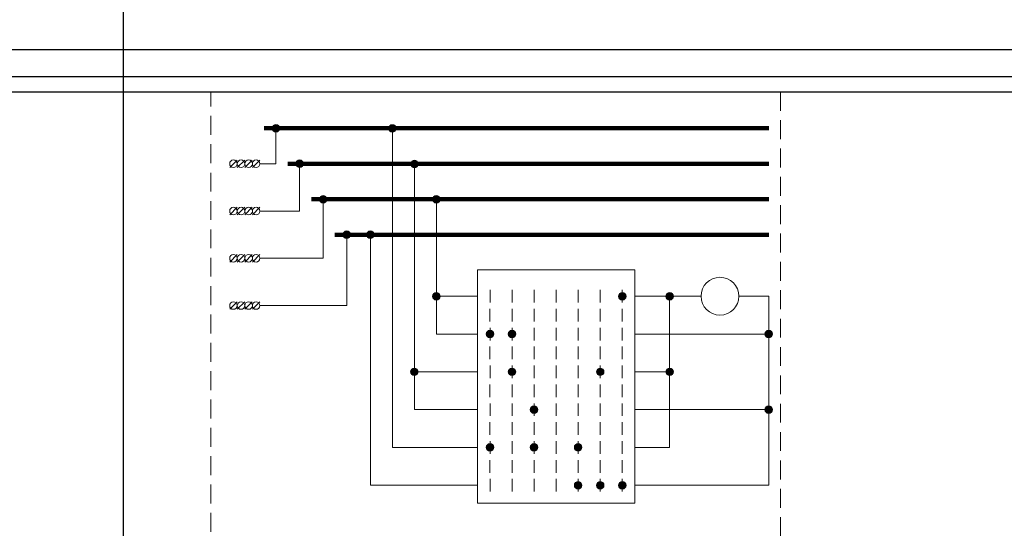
# Model space of a CAD drawing. Header units: millimetres. Extents: x 0 to 1680, y 0 to 297.
# Tile 2 of 11: x 0 to 209, y 189 to 297. Entities that reach past the tile are written whole.
import ezdxf

# ---------------------------------------------------------------- set-up
doc = ezdxf.new("R2010")
doc.units = ezdxf.units.MM
for name, pattern in [('K5LT32769', [0]), ('K5LT_DASHED', [6, 4, -2]), ('K5LT_REINFORCED', [0]), ('K5LT_THIN', [0]), ('K5LT_THIN_INCLUDED_TO_HATCHING', [0])]:
    doc.linetypes.add(name, pattern=pattern)
doc.layers.add('Блок', color=7, linetype='Continuous')

# ---------------------------------------------------------------- blocks, each defined once
blk = doc.blocks.new('U17')
at = {"linetype": 'K5LT_DASHED', "lineweight": 18}
for p, q in [((40.48, 281.74), (161.16, 281.74)), ((40.48, 140.63), (40.48, 281.74)), ((161.16, 281.74), (161.16, 140.63)), ((161.16, 140.63), (40.48, 140.63))]:
    blk.add_line(p, q, dxfattribs=at)
blk = doc.blocks.new('U38')
blk.add_hatch(color=256).paths.add_polyline_path([(55.07, 274.03), (54.84, 274.59), (54.27, 274.83), (53.71, 274.59), (53.47, 274.03), (53.71, 273.46), (54.27, 273.23), (54.84, 273.46)])
at = {"linetype": 'K5LT_THIN', "lineweight": 18}
for start, end in [(0, 180), (180, 0)]:
    blk.add_arc((54.27, 274.03), 0.8, start, end, dxfattribs=at)
blk = doc.blocks.new('U39')
blk.add_hatch(color=256).paths.add_polyline_path([(60.07, 266.52), (59.84, 267.08), (59.27, 267.32), (58.71, 267.08), (58.47, 266.52), (58.71, 265.95), (59.27, 265.72), (59.84, 265.95)])
at = {"linetype": 'K5LT_THIN', "lineweight": 18}
for start, end in [(0, 180), (180, 0)]:
    blk.add_arc((59.27, 266.52), 0.8, start, end, dxfattribs=at)
blk = doc.blocks.new('U40')
blk.add_hatch(color=256).paths.add_polyline_path([(65.07, 259.01), (64.84, 259.57), (64.27, 259.81), (63.71, 259.57), (63.47, 259.01), (63.71, 258.44), (64.27, 258.21), (64.84, 258.44)])
at = {"linetype": 'K5LT_THIN', "lineweight": 18}
for start, end in [(0, 180), (180, 0)]:
    blk.add_arc((64.27, 259.01), 0.8, start, end, dxfattribs=at)
blk = doc.blocks.new('U41')
blk.add_hatch(color=256).paths.add_polyline_path([(70.07, 251.5), (69.84, 252.07), (69.27, 252.3), (68.71, 252.07), (68.47, 251.5), (68.71, 250.94), (69.27, 250.7), (69.84, 250.94)])
at = {"linetype": 'K5LT_THIN', "lineweight": 18}
for start, end in [(0, 180), (180, 0)]:
    blk.add_arc((69.27, 251.5), 0.8, start, end, dxfattribs=at)
blk = doc.blocks.new('U42')
at = {"linetype": 'K5LT_THIN', "lineweight": 18}
blk.add_line((47.68, 255.73), (49.26, 257.31), dxfattribs=at)
for start, end in [(0, 180), (180, 0)]:
    blk.add_arc((48.47, 256.52), 0.8, start, end, dxfattribs=at)
blk = doc.blocks.new('U43')
at = {"linetype": 'K5LT_THIN', "lineweight": 18}
blk.add_line((47.68, 265.73), (49.26, 267.31), dxfattribs=at)
for start, end in [(0, 180), (180, 0)]:
    blk.add_arc((48.47, 266.52), 0.8, start, end, dxfattribs=at)
blk = doc.blocks.new('U44')
at = {"linetype": 'K5LT_THIN', "lineweight": 18}
blk.add_line((47.68, 245.73), (49.26, 247.31), dxfattribs=at)
for start, end in [(0, 180), (180, 0)]:
    blk.add_arc((48.47, 246.52), 0.8, start, end, dxfattribs=at)
blk = doc.blocks.new('U45')
at = {"linetype": 'K5LT_THIN', "lineweight": 18}
blk.add_line((47.68, 235.73), (49.26, 237.31), dxfattribs=at)
for start, end in [(0, 180), (180, 0)]:
    blk.add_arc((48.47, 236.52), 0.8, start, end, dxfattribs=at)
blk = doc.blocks.new('U46')
at = {"linetype": 'K5LT_THIN', "lineweight": 18}
blk.add_line((49.28, 265.73), (50.86, 267.31), dxfattribs=at)
for start, end in [(0, 180), (180, 0)]:
    blk.add_arc((50.07, 266.52), 0.8, start, end, dxfattribs=at)
blk = doc.blocks.new('U47')
at = {"linetype": 'K5LT_THIN', "lineweight": 18}
blk.add_line((49.28, 255.73), (50.86, 257.31), dxfattribs=at)
for start, end in [(0, 180), (180, 0)]:
    blk.add_arc((50.07, 256.52), 0.8, start, end, dxfattribs=at)
blk = doc.blocks.new('U48')
at = {"linetype": 'K5LT_THIN', "lineweight": 18}
blk.add_line((49.28, 245.73), (50.86, 247.31), dxfattribs=at)
for start, end in [(0, 180), (180, 0)]:
    blk.add_arc((50.07, 246.52), 0.8, start, end, dxfattribs=at)
blk = doc.blocks.new('U49')
at = {"linetype": 'K5LT_THIN', "lineweight": 18}
blk.add_line((49.28, 235.73), (50.86, 237.31), dxfattribs=at)
for start, end in [(0, 180), (180, 0)]:
    blk.add_arc((50.07, 236.52), 0.8, start, end, dxfattribs=at)
blk = doc.blocks.new('U50')
at = {"linetype": 'K5LT_THIN', "lineweight": 18}
blk.add_line((46.08, 265.73), (47.66, 267.31), dxfattribs=at)
for start, end in [(0, 180), (180, 0)]:
    blk.add_arc((46.87, 266.52), 0.8, start, end, dxfattribs=at)
blk = doc.blocks.new('U51')
at = {"linetype": 'K5LT_THIN', "lineweight": 18}
blk.add_line((46.08, 255.73), (47.66, 257.31), dxfattribs=at)
for start, end in [(0, 180), (180, 0)]:
    blk.add_arc((46.87, 256.52), 0.8, start, end, dxfattribs=at)
blk = doc.blocks.new('U52')
at = {"linetype": 'K5LT_THIN', "lineweight": 18}
blk.add_line((46.08, 245.73), (47.66, 247.31), dxfattribs=at)
for start, end in [(0, 180), (180, 0)]:
    blk.add_arc((46.87, 246.52), 0.8, start, end, dxfattribs=at)
blk = doc.blocks.new('U53')
at = {"linetype": 'K5LT_THIN', "lineweight": 18}
blk.add_line((46.08, 235.73), (47.66, 237.31), dxfattribs=at)
for start, end in [(0, 180), (180, 0)]:
    blk.add_arc((46.87, 236.52), 0.8, start, end, dxfattribs=at)
blk = doc.blocks.new('U409')
blk.add_hatch(color=256).paths.add_polyline_path([(138.45, 222.49), (138.21, 223.05), (137.65, 223.29), (137.08, 223.05), (136.85, 222.49), (137.08, 221.92), (137.65, 221.69), (138.21, 221.92)])
at = {"linetype": 'K5LT_THIN_INCLUDED_TO_HATCHING', "lineweight": 18}
for start, end in [(0, 180), (180, 0)]:
    blk.add_arc((137.65, 222.49), 0.8, start, end, dxfattribs=at)
blk = doc.blocks.new('U410')
blk.add_hatch(color=256).paths.add_polyline_path([(138.45, 238.49), (138.21, 239.05), (137.65, 239.29), (137.08, 239.05), (136.85, 238.49), (137.08, 237.92), (137.65, 237.69), (138.21, 237.92)])
at = {"linetype": 'K5LT_THIN_INCLUDED_TO_HATCHING', "lineweight": 18}
for start, end in [(0, 180), (180, 0)]:
    blk.add_arc((137.65, 238.49), 0.8, start, end, dxfattribs=at)
blk = doc.blocks.new('U411')
at = {"linetype": 'K5LT32769', "lineweight": 18}
for p, q in [((144.31, 238.49), (140.31, 238.49)), ((156.31, 238.49), (152.31, 238.49))]:
    blk.add_line(p, q, dxfattribs=at)
for start, end in [(0, 180), (180, 0)]:
    blk.add_arc((148.31, 238.49), 4, start, end, dxfattribs=at)
blk = doc.blocks.new('U412')
blk.add_hatch(color=256).paths.add_polyline_path([(159.43, 230.49), (159.2, 231.05), (158.63, 231.29), (158.07, 231.05), (157.83, 230.49), (158.07, 229.92), (158.63, 229.69), (159.2, 229.92)])
at = {"linetype": 'K5LT_THIN_INCLUDED_TO_HATCHING', "lineweight": 18}
for start, end in [(0, 180), (180, 0)]:
    blk.add_arc((158.63, 230.49), 0.8, start, end, dxfattribs=at)
blk = doc.blocks.new('U413')
blk.add_hatch(color=256).paths.add_polyline_path([(159.43, 214.49), (159.2, 215.05), (158.63, 215.29), (158.07, 215.05), (157.83, 214.49), (158.07, 213.92), (158.63, 213.69), (159.2, 213.92)])
at = {"linetype": 'K5LT_THIN_INCLUDED_TO_HATCHING', "lineweight": 18}
for start, end in [(0, 180), (180, 0)]:
    blk.add_arc((158.63, 214.49), 0.8, start, end, dxfattribs=at)
blk = doc.blocks.new('U414')
blk.add_hatch(color=256).paths.add_polyline_path([(89.05, 238.49), (88.82, 239.05), (88.25, 239.29), (87.69, 239.05), (87.45, 238.49), (87.69, 237.92), (88.25, 237.69), (88.82, 237.92)])
at = {"linetype": 'K5LT_THIN_INCLUDED_TO_HATCHING', "lineweight": 18}
for start, end in [(0, 180), (180, 0)]:
    blk.add_arc((88.25, 238.49), 0.8, start, end, dxfattribs=at)
blk = doc.blocks.new('U415')
blk.add_hatch(color=256).paths.add_polyline_path([(84.4, 222.49), (84.17, 223.05), (83.6, 223.29), (83.03, 223.05), (82.8, 222.49), (83.03, 221.92), (83.6, 221.69), (84.17, 221.92)])
at = {"linetype": 'K5LT_THIN_INCLUDED_TO_HATCHING', "lineweight": 18}
for start, end in [(0, 180), (180, 0)]:
    blk.add_arc((83.6, 222.49), 0.8, start, end, dxfattribs=at)
blk = doc.blocks.new('U416')
blk.add_hatch(color=256).paths.add_polyline_path([(75.07, 251.5), (74.84, 252.07), (74.27, 252.3), (73.71, 252.07), (73.47, 251.5), (73.71, 250.94), (74.27, 250.7), (74.84, 250.94)])
at = {"linetype": 'K5LT_THIN_INCLUDED_TO_HATCHING', "lineweight": 18}
for start, end in [(0, 180), (180, 0)]:
    blk.add_arc((74.27, 251.5), 0.8, start, end, dxfattribs=at)
blk = doc.blocks.new('U417')
blk.add_hatch(color=256).paths.add_polyline_path([(79.74, 273.99), (79.51, 274.56), (78.94, 274.79), (78.37, 274.56), (78.14, 273.99), (78.37, 273.43), (78.94, 273.19), (79.51, 273.43)])
at = {"linetype": 'K5LT_THIN_INCLUDED_TO_HATCHING', "lineweight": 18}
for start, end in [(0, 180), (180, 0)]:
    blk.add_arc((78.94, 273.99), 0.8, start, end, dxfattribs=at)
blk = doc.blocks.new('U418')
blk.add_hatch(color=256).paths.add_polyline_path([(84.41, 266.49), (84.17, 267.05), (83.61, 267.29), (83.04, 267.05), (82.81, 266.49), (83.04, 265.92), (83.61, 265.69), (84.17, 265.92)])
at = {"linetype": 'K5LT_THIN_INCLUDED_TO_HATCHING', "lineweight": 18}
for start, end in [(0, 180), (180, 0)]:
    blk.add_arc((83.61, 266.49), 0.8, start, end, dxfattribs=at)
blk = doc.blocks.new('U419')
blk.add_hatch(color=256).paths.add_polyline_path([(89.05, 259.01), (88.82, 259.58), (88.25, 259.81), (87.69, 259.58), (87.45, 259.01), (87.69, 258.45), (88.25, 258.21), (88.82, 258.45)])
at = {"linetype": 'K5LT_THIN_INCLUDED_TO_HATCHING', "lineweight": 18}
for start, end in [(0, 180), (180, 0)]:
    blk.add_arc((88.25, 259.01), 0.8, start, end, dxfattribs=at)
blk = doc.blocks.new('U420')
at = {"linetype": 'K5LT_THIN', "lineweight": 18}
for p, q in [((96.94, 244.07), (130.27, 244.07)), ((96.94, 194.73), (96.94, 244.07)), ((130.27, 194.73), (130.27, 244.07)), ((99.61, 239.82), (99.61, 237.15)), ((104.27, 239.82), (104.27, 237.15)), ((108.94, 239.82), (108.94, 237.15)), ((113.61, 239.82), (113.61, 237.15)), ((118.27, 239.82), (118.27, 237.15)), ((122.94, 239.82), (122.94, 237.15)), ((127.61, 239.82), (127.61, 237.15)), ((92.94, 238.49), (96.94, 238.49)), ((134.27, 238.49), (130.27, 238.49)), ((99.6, 235.82), (99.6, 233.15)), ((104.27, 235.82), (104.27, 233.15)), ((108.94, 235.82), (108.94, 233.15)), ((113.6, 235.82), (113.6, 233.15)), ((118.27, 235.82), (118.27, 233.15)), ((122.94, 235.82), (122.94, 233.15)), ((127.6, 235.82), (127.6, 233.15)), ((99.61, 231.82), (99.61, 229.15)), ((104.27, 231.82), (104.27, 229.15)), ((108.94, 231.82), (108.94, 229.15)), ((113.61, 231.82), (113.61, 229.15)), ((118.27, 231.82), (118.27, 229.15)), ((122.94, 231.82), (122.94, 229.15)), ((127.61, 231.82), (127.61, 229.15)), ((92.93, 230.49), (96.94, 230.49)), ((134.28, 230.49), (130.27, 230.49)), ((99.6, 227.82), (99.6, 225.15)), ((104.27, 227.82), (104.27, 225.15)), ((108.94, 227.82), (108.94, 225.15)), ((113.6, 227.82), (113.6, 225.15)), ((118.27, 227.82), (118.27, 225.15)), ((122.94, 227.82), (122.94, 225.15)), ((127.6, 227.82), (127.6, 225.15)), ((99.61, 223.82), (99.61, 221.15)), ((104.27, 223.82), (104.27, 221.15)), ((108.94, 223.82), (108.94, 221.15)), ((113.61, 223.82), (113.61, 221.15)), ((118.27, 223.82), (118.27, 221.15)), ((122.94, 223.82), (122.94, 221.15)), ((127.61, 223.82), (127.61, 221.15)), ((92.93, 222.49), (96.94, 222.49)), ((134.28, 222.49), (130.27, 222.49)), ((99.6, 219.82), (99.6, 217.15)), ((104.27, 219.82), (104.27, 217.15)), ((108.94, 219.82), (108.94, 217.15)), ((113.6, 219.82), (113.6, 217.15)), ((118.27, 219.82), (118.27, 217.15)), ((122.94, 219.82), (122.94, 217.15)), ((127.6, 219.82), (127.6, 217.15)), ((99.61, 215.82), (99.61, 213.15)), ((104.27, 215.82), (104.27, 213.15)), ((108.94, 215.82), (108.94, 213.15)), ((113.61, 215.82), (113.61, 213.15)), ((118.27, 215.82), (118.27, 213.15)), ((122.94, 215.82), (122.94, 213.15)), ((127.61, 215.82), (127.61, 213.15)), ((92.93, 214.49), (96.94, 214.49)), ((134.28, 214.49), (130.27, 214.49)), ((99.6, 211.82), (99.6, 209.15)), ((104.27, 211.82), (104.27, 209.15)), ((108.94, 211.82), (108.94, 209.15)), ((113.6, 211.82), (113.6, 209.15)), ((118.27, 211.82), (118.27, 209.15)), ((122.94, 211.82), (122.94, 209.15)), ((127.6, 211.82), (127.6, 209.15)), ((92.93, 206.49), (96.94, 206.49)), ((99.61, 207.82), (99.61, 205.15)), ((104.27, 207.82), (104.27, 205.15)), ((108.94, 207.82), (108.94, 205.15)), ((113.61, 207.82), (113.61, 205.15)), ((118.27, 207.82), (118.27, 205.15)), ((122.94, 207.82), (122.94, 205.15)), ((127.61, 207.82), (127.61, 205.15)), ((134.28, 206.49), (130.27, 206.49)), ((99.6, 203.82), (99.6, 201.15)), ((104.27, 203.82), (104.27, 201.15)), ((108.94, 203.82), (108.94, 201.15)), ((113.6, 203.82), (113.6, 201.15)), ((118.27, 203.82), (118.27, 201.15)), ((122.94, 203.82), (122.94, 201.15)), ((127.6, 203.82), (127.6, 201.15)), ((92.93, 198.49), (96.94, 198.49)), ((99.61, 199.82), (99.61, 197.15)), ((104.27, 199.82), (104.27, 197.15)), ((108.94, 199.82), (108.94, 197.15)), ((113.61, 199.82), (113.61, 197.15)), ((118.27, 199.82), (118.27, 197.15)), ((122.94, 199.82), (122.94, 197.15)), ((127.61, 199.82), (127.61, 197.15)), ((134.28, 198.49), (130.27, 198.49)), ((96.94, 194.73), (130.27, 194.73))]:
    blk.add_line(p, q, dxfattribs=at)
blk = doc.blocks.new('U421')
blk.add_hatch(color=256).paths.add_polyline_path([(128.41, 238.49), (128.17, 239.05), (127.61, 239.29), (127.04, 239.05), (126.81, 238.49), (127.04, 237.92), (127.61, 237.69), (128.17, 237.92)])
at = {"linetype": 'K5LT_THIN_INCLUDED_TO_HATCHING', "lineweight": 18}
for start, end in [(0, 180), (180, 0)]:
    blk.add_arc((127.61, 238.49), 0.8, start, end, dxfattribs=at)
blk = doc.blocks.new('U422')
blk.add_hatch(color=256).paths.add_polyline_path([(100.41, 230.49), (100.17, 231.05), (99.61, 231.29), (99.04, 231.05), (98.81, 230.49), (99.04, 229.92), (99.61, 229.69), (100.17, 229.92)])
at = {"linetype": 'K5LT_THIN_INCLUDED_TO_HATCHING', "lineweight": 18}
for start, end in [(0, 180), (180, 0)]:
    blk.add_arc((99.61, 230.49), 0.8, start, end, dxfattribs=at)
blk = doc.blocks.new('U423')
blk.add_hatch(color=256).paths.add_polyline_path([(105.07, 230.49), (104.84, 231.05), (104.27, 231.29), (103.71, 231.05), (103.47, 230.49), (103.71, 229.92), (104.27, 229.69), (104.84, 229.92)])
at = {"linetype": 'K5LT_THIN_INCLUDED_TO_HATCHING', "lineweight": 18}
for start, end in [(0, 180), (180, 0)]:
    blk.add_arc((104.27, 230.49), 0.8, start, end, dxfattribs=at)
blk = doc.blocks.new('U424')
blk.add_hatch(color=256).paths.add_polyline_path([(105.07, 222.49), (104.84, 223.05), (104.27, 223.29), (103.71, 223.05), (103.47, 222.49), (103.71, 221.92), (104.27, 221.69), (104.84, 221.92)])
at = {"linetype": 'K5LT_THIN_INCLUDED_TO_HATCHING', "lineweight": 18}
for start, end in [(0, 180), (180, 0)]:
    blk.add_arc((104.27, 222.49), 0.8, start, end, dxfattribs=at)
blk = doc.blocks.new('U425')
blk.add_hatch(color=256).paths.add_polyline_path([(123.74, 222.49), (123.51, 223.05), (122.94, 223.29), (122.37, 223.05), (122.14, 222.49), (122.37, 221.92), (122.94, 221.69), (123.51, 221.92)])
at = {"linetype": 'K5LT_THIN_INCLUDED_TO_HATCHING', "lineweight": 18}
for start, end in [(0, 180), (180, 0)]:
    blk.add_arc((122.94, 222.49), 0.8, start, end, dxfattribs=at)
blk = doc.blocks.new('U426')
blk.add_hatch(color=256).paths.add_polyline_path([(109.74, 214.49), (109.51, 215.05), (108.94, 215.29), (108.37, 215.05), (108.14, 214.49), (108.37, 213.92), (108.94, 213.69), (109.51, 213.92)])
at = {"linetype": 'K5LT_THIN_INCLUDED_TO_HATCHING', "lineweight": 18}
for start, end in [(0, 180), (180, 0)]:
    blk.add_arc((108.94, 214.49), 0.8, start, end, dxfattribs=at)
blk = doc.blocks.new('U427')
blk.add_hatch(color=256).paths.add_polyline_path([(109.74, 206.49), (109.51, 207.05), (108.94, 207.29), (108.37, 207.05), (108.14, 206.49), (108.37, 205.92), (108.94, 205.69), (109.51, 205.92)])
at = {"linetype": 'K5LT_THIN_INCLUDED_TO_HATCHING', "lineweight": 18}
for start, end in [(0, 180), (180, 0)]:
    blk.add_arc((108.94, 206.49), 0.8, start, end, dxfattribs=at)
blk = doc.blocks.new('U428')
blk.add_hatch(color=256).paths.add_polyline_path([(100.41, 206.49), (100.17, 207.05), (99.61, 207.29), (99.04, 207.05), (98.81, 206.49), (99.04, 205.92), (99.61, 205.69), (100.17, 205.92)])
at = {"linetype": 'K5LT_THIN_INCLUDED_TO_HATCHING', "lineweight": 18}
for start, end in [(0, 180), (180, 0)]:
    blk.add_arc((99.61, 206.49), 0.8, start, end, dxfattribs=at)
blk = doc.blocks.new('U429')
blk.add_hatch(color=256).paths.add_polyline_path([(119.07, 206.49), (118.84, 207.05), (118.27, 207.29), (117.71, 207.05), (117.47, 206.49), (117.71, 205.92), (118.27, 205.69), (118.84, 205.92)])
at = {"linetype": 'K5LT_THIN_INCLUDED_TO_HATCHING', "lineweight": 18}
for start, end in [(0, 180), (180, 0)]:
    blk.add_arc((118.27, 206.49), 0.8, start, end, dxfattribs=at)
blk = doc.blocks.new('U430')
blk.add_hatch(color=256).paths.add_polyline_path([(119.07, 198.49), (118.84, 199.05), (118.27, 199.29), (117.71, 199.05), (117.47, 198.49), (117.71, 197.92), (118.27, 197.69), (118.84, 197.92)])
at = {"linetype": 'K5LT_THIN_INCLUDED_TO_HATCHING', "lineweight": 18}
for start, end in [(0, 180), (180, 0)]:
    blk.add_arc((118.27, 198.49), 0.8, start, end, dxfattribs=at)
blk = doc.blocks.new('U431')
blk.add_hatch(color=256).paths.add_polyline_path([(123.74, 198.49), (123.51, 199.05), (122.94, 199.29), (122.37, 199.05), (122.14, 198.49), (122.37, 197.92), (122.94, 197.69), (123.51, 197.92)])
at = {"linetype": 'K5LT_THIN_INCLUDED_TO_HATCHING', "lineweight": 18}
for start, end in [(0, 180), (180, 0)]:
    blk.add_arc((122.94, 198.49), 0.8, start, end, dxfattribs=at)
blk = doc.blocks.new('U432')
blk.add_hatch(color=256).paths.add_polyline_path([(128.41, 198.49), (128.17, 199.05), (127.61, 199.29), (127.04, 199.05), (126.81, 198.49), (127.04, 197.92), (127.61, 197.69), (128.17, 197.92)])
at = {"linetype": 'K5LT_THIN_INCLUDED_TO_HATCHING', "lineweight": 18}
for start, end in [(0, 180), (180, 0)]:
    blk.add_arc((127.61, 198.49), 0.8, start, end, dxfattribs=at)
blk = doc.blocks.new('U433')
at = {"linetype": 'K5LT_THIN', "lineweight": 18}
blk.add_line((44.48, 235.73), (46.06, 237.31), dxfattribs=at)
for start, end in [(0, 180), (180, 0)]:
    blk.add_arc((45.27, 236.52), 0.8, start, end, dxfattribs=at)
blk = doc.blocks.new('U434')
at = {"linetype": 'K5LT_THIN', "lineweight": 18}
blk.add_line((44.48, 245.73), (46.06, 247.31), dxfattribs=at)
for start, end in [(0, 180), (180, 0)]:
    blk.add_arc((45.27, 246.52), 0.8, start, end, dxfattribs=at)
blk = doc.blocks.new('U435')
at = {"linetype": 'K5LT_THIN', "lineweight": 18}
blk.add_line((44.48, 255.73), (46.06, 257.31), dxfattribs=at)
for start, end in [(0, 180), (180, 0)]:
    blk.add_arc((45.27, 256.52), 0.8, start, end, dxfattribs=at)
blk = doc.blocks.new('U436')
at = {"linetype": 'K5LT_THIN', "lineweight": 18}
blk.add_line((44.48, 265.73), (46.06, 267.31), dxfattribs=at)
for start, end in [(0, 180), (180, 0)]:
    blk.add_arc((45.27, 266.52), 0.8, start, end, dxfattribs=at)

msp = doc.modelspace()

# ---------------------------------------------------------------- linework, layer by layer
at = {"linetype": 'K5LT_REINFORCED', "lineweight": 100}
for p, q in [((51.77, 274.03), (158.63, 274.03)), ((56.77, 266.52), (158.63, 266.52)), ((61.77, 259.01), (158.63, 259.01)), ((66.77, 251.5), (158.63, 251.5))]:
    msp.add_line(p, q, dxfattribs=at)
at = {"linetype": 'K5LT_THIN', "lineweight": 18}
for p, q in [((54.27, 266.52), (54.27, 274.03)), ((78.94, 273.99), (78.94, 206.49)), ((50.87, 266.52), (54.27, 266.52)), ((59.27, 256.52), (59.27, 266.52)), ((83.61, 266.49), (83.61, 214.49)), ((64.27, 246.52), (64.27, 259.01)), ((88.25, 258.98), (88.25, 230.49)), ((50.87, 256.52), (59.27, 256.52)), ((69.27, 236.52), (69.27, 251.5)), ((74.27, 251.47), (74.27, 198.49)), ((50.87, 246.52), (64.27, 246.52)), ((92.94, 238.49), (88.25, 238.49)), ((134.27, 238.49), (140.31, 238.49)), ((137.65, 238.49), (137.65, 206.49)), ((156.31, 238.49), (158.63, 238.49)), ((158.63, 198.49), (158.63, 238.49)), ((50.87, 236.52), (69.27, 236.52)), ((92.93, 230.49), (88.24, 230.49)), ((134.28, 230.49), (158.63, 230.49)), ((92.93, 222.49), (83.6, 222.49)), ((134.28, 222.49), (137.65, 222.49)), ((92.93, 214.49), (83.61, 214.49)), ((134.28, 214.49), (158.63, 214.49)), ((92.93, 206.49), (78.93, 206.49)), ((134.28, 206.49), (137.65, 206.49)), ((92.93, 198.49), (74.27, 198.49)), ((134.28, 198.49), (158.63, 198.49))]:
    msp.add_line(p, q, dxfattribs=at)
at = {"layer": 'Блок'}
for p, direction in [((22, 291.33), (0, 1)), ((830, 290.67), (1, 0)), ((830, 290.67), (1, 0)), ((-269.18, 284.95), (1, 0)), ((-269.18, 284.95), (1, 0)), ((3576.17, 281.74), (1, 0))]:
    msp.add_xline(p, direction, dxfattribs=at)

# ---------------------------------------------------------------- block references
for name in ['U17', 'U38', 'U417', 'U436', 'U50', 'U43', 'U46', 'U39', 'U418', 'U40', 'U419', 'U435', 'U51', 'U42', 'U47', 'U41', 'U416', 'U434', 'U52', 'U44', 'U48', 'U420', 'U411', 'U414', 'U421', 'U410', 'U433', 'U53', 'U45', 'U49', 'U422', 'U423', 'U412', 'U415', 'U424', 'U425', 'U409', 'U426', 'U413', 'U428', 'U427', 'U429', 'U430', 'U431', 'U432']:
    msp.add_blockref(name, (0, 0))

doc.saveas('drawing.dxf')
